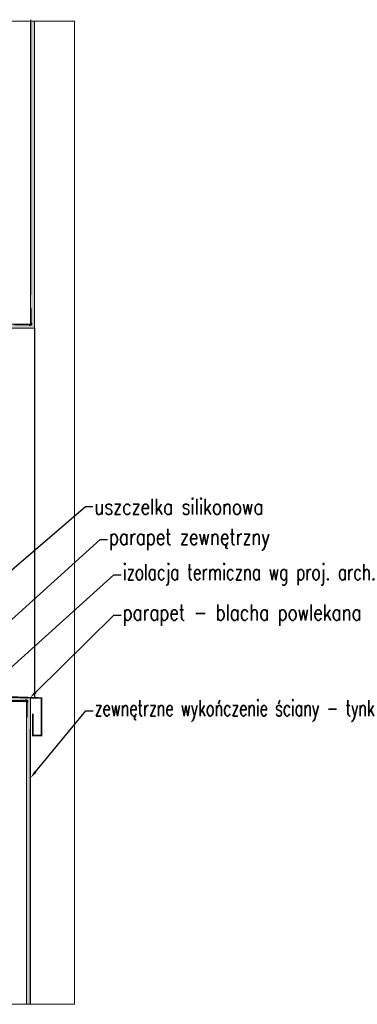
# Model space of a CAD drawing. Header units: millimetres. Extents: x -1427 to 10229, y -1578 to 5221.
# Tile 7 of 129: x 918 to 960, y -674 to -551. Entities that reach past the tile are written whole.
import ezdxf
from ezdxf import colors
from ezdxf.entities.mleader import LeaderData, LeaderLine
from ezdxf.math import Vec2, Vec3

# ---------------------------------------------------------------- set-up
doc = ezdxf.new("R2010")
doc.units = ezdxf.units.MM
doc.linetypes.add('DASHDOT', pattern=[25.4, 12.7, -6.35, 0, -6.35])
doc.layers.add('0-S-linia-wykonczenie', color=31, linetype='Continuous')
for name, color, linetype, lineweight in [('A_wymiary', 7, 'Continuous', 5), ('AT_1_2_WYMIARY_I_OPISY', 1, 'Continuous', 5), ('blacha', 2, 'Continuous', 18), ('Oś', 1, 'DASHDOT', 9), ('Tynk', 8, 'Continuous', 18)]:
    doc.layers.add(name, color=color, linetype=linetype, lineweight=lineweight)
doc.styles.add('SIMPLEX', font='simplex.shx', dxfattribs={"width": 0.77})

# ---------------------------------------------------------------- blocks, each defined once
blk = doc.blocks.new('*U93')
at = {"layer": 'Tynk'}
h = blk.add_hatch(dxfattribs=at)
h.set_pattern_fill('AR-CONC', color=256, scale=0.05)
h.set_pattern_definition([(50, (-299.4544, 45), (9.1092334, -0.796954), [0.9525, -10.4775]), (355, (-299.454, 45), (-1.762171, 9.552842), [0.762, -8.382029]), (100.45144, (-298.695, 44.934), (7.347062, 8.755888), [0.8095, -8.904512]), (46.1842, (-299.454, 47.54), (13.553952, -2.102116), [1.42875, -15.71625]), (96.63556, (-298.325, 47.365), (11.870207, 12.371306), [1.21425, -13.35678]), (351.18415, (-299.454, 47.54), (11.870207, 12.371306), [1.142998, -12.572987]), (21, (-298.1844, 46.905), (7.5807196, -5.11326), [0.9525, -10.4775]), (326, (-298.184, 46.905), (3.090101, 9.209398), [0.762, -8.382]), (71.45144, (-297.553, 46.479), (10.670821, 4.096138), [0.8095, -8.904497]), (37.5, (-299.4544, 45), (0.1544302, 4.227752), [0, -8.2804, 0, -8.509, 0, -8.41375]), (7.5, (-299.4544, 45), (3.340983, 5.0090287), [0, -4.8514, 0, -8.0899, 0, -3.20675]), (327.5, (-302.2865, 45), (6.7795298, -0.2864372), [0, -3.175, 0, -9.906, 0, -13.1445]), (317.5, (-303.5565, 45), (7.406459, 1.2713246), [0, -4.1275, 0, -6.5786, 0, -9.3345])])
h.paths.add_polyline_path([(4032.1, -5446.3), (4033.1, -5446.3), (4033.1, -5464.4, 0.247394), (4033.2, -5464.7, -1.204134), (4030.5, -5467.5, 0.247394), (4030.2, -5467.3), (4012.1, -5467.3), (4012.1, -5466.3), (3652.1, -5466.3), (3652.1, -5471.3), (4037.1, -5471.3), (4037.1, -5333.5), (4032.1, -5333.5)])
at = {"layer": 'blacha'}
blk.add_lwpolyline([(4030.5, -5467.5, 0.247394), (4030.2, -5467.3), (4012.1, -5467.3), (4012.1, -5466.3), (4030.8, -5466.3, -0.34754), (4031.1, -5466.6, 1.791404), (4032.3, -5465.4, -0.34754), (4032.1, -5465.1), (4032.1, -5446.3), (4033.1, -5446.3), (4033.1, -5464.4, 0.247394), (4033.2, -5464.7, -1.204134)], format="xyb", close=True, dxfattribs=at)
at = {"layer": 'Tynk', "ltscale": 0.8}
for points in [[(4032.1, -5466.3), (4032.1, -5333.5), (4037.1, -5333.5), (4037.1, -5471.3)], [(4032.1, -5466.3), (3652.1, -5466.3)], [(3652.1, -5471.3), (3652.1, -5466.3)], [(4037.1, -5471.3), (3652.1, -5471.3)]]:
    blk.add_lwpolyline(points, dxfattribs=at)
blk = doc.blocks.new('*U289')
at = {"layer": 'Tynk'}
h = blk.add_hatch(dxfattribs=at)
h.set_pattern_fill('AR-CONC', color=256, scale=0.05)
h.set_pattern_definition([(50, (-299.4544, 50.032), (9.1092334, -0.796954), [0.9525, -10.4775]), (355, (-299.454, 50.032), (-1.762171, 9.552842), [0.762, -8.382029]), (100.45144, (-298.695, 49.966), (7.347062, 8.755888), [0.8095, -8.904512]), (46.1842, (-299.454, 52.572), (13.553952, -2.102116), [1.42875, -15.71625]), (96.63556, (-298.325, 52.397), (11.870207, 12.371306), [1.21425, -13.35678]), (351.18415, (-299.454, 52.572), (11.870207, 12.371306), [1.142998, -12.572987]), (21, (-298.1844, 51.937), (7.5807196, -5.11326), [0.9525, -10.4775]), (326, (-298.184, 51.937), (3.090101, 9.209398), [0.762, -8.382]), (71.45144, (-297.553, 51.511), (10.670821, 4.096138), [0.8095, -8.904497]), (37.5, (-299.4544, 50.0324), (0.1544302, 4.227752), [0, -8.2804, 0, -8.509, 0, -8.41375]), (7.5, (-299.4544, 50.0324), (3.340983, 5.0090287), [0, -4.8514, 0, -8.0899, 0, -3.20675]), (327.5, (-302.2865, 50.0324), (6.7795298, -0.2864372), [0, -3.175, 0, -9.906, 0, -13.1445]), (317.5, (-303.5565, 50.0324), (7.406459, 1.2713246), [0, -4.1275, 0, -6.5786, 0, -9.3345])])
h.paths.add_polyline_path([(4032.1, -5446.3), (4033.1, -5446.3), (4033.1, -5464.4, 0.247394), (4033.2, -5464.7, -1.204134), (4030.5, -5467.5, 0.247394), (4030.2, -5467.3), (4012.1, -5467.3), (4012.1, -5466.3), (3652.1, -5466.3), (3652.1, -5471.3), (4037.1, -5471.3), (4037.1, -5328.5), (4032.1, -5328.5)])
at = {"layer": 'blacha'}
blk.add_lwpolyline([(4030.5, -5467.5, 0.247394), (4030.2, -5467.3), (4012.1, -5467.3), (4012.1, -5466.3), (4030.8, -5466.3, -0.34754), (4031.1, -5466.6, 1.791404), (4032.3, -5465.4, -0.34754), (4032.1, -5465.1), (4032.1, -5446.3), (4033.1, -5446.3), (4033.1, -5464.4, 0.247394), (4033.2, -5464.7, -1.204134)], format="xyb", close=True, dxfattribs=at)
at = {"layer": 'Tynk', "ltscale": 0.8}
for points in [[(4032.1, -5466.3), (4032.1, -5328.5), (4037.1, -5328.5), (4037.1, -5471.3)], [(4032.1, -5466.3), (3652.1, -5466.3)], [(3652.1, -5471.3), (3652.1, -5466.3)], [(4037.1, -5471.3), (3652.1, -5471.3)]]:
    blk.add_lwpolyline(points, dxfattribs=at)

msp = doc.modelspace()

# ---------------------------------------------------------------- linework, layer by layer
msp.add_lwpolyline([(919.7721, -589.64561), (919.7721, -636.0342)])
at = {"layer": '0-S-linia-wykonczenie'}
for points in [[(919.2721, -550.93161), (919.2721, -585.43655)], [(919.2721, -674.44149), (919.2721, -639.93655)]]:
    msp.add_lwpolyline(points, dxfattribs=at)
at = {"layer": 'A_wymiary', "const_width": 0.2}
msp.add_lwpolyline([(905.18724, -633.74043), (905.2173, -635.52655), (920.6721, -636.02655), (920.6721, -640.73655), (919.5721, -640.73655), (919.5721, -637.99979)], dxfattribs=at)
at = {"layer": 'Oś', "ltscale": 10}
msp.add_lwpolyline([(863.20983, -674.44149), (924.79739, -674.44149), (924.79739, -551.11155), (863.20983, -551.11155)], close=True, dxfattribs=at)

# ---------------------------------------------------------------- block references
at = {"yscale": 0.1, "zscale": 0.1, "rotation": 90}
for name, p, xscale in [('*U289', (372.63904, -185.90561), -0.1), ('*U93', (372.13904, -1039.64743), 0.1)]:
    msp.add_blockref(name, p, dxfattribs=dict(at, xscale=xscale))

# ---------------------------------------------------------------- leaders
at = {"layer": 'AT_1_2_WYMIARY_I_OPISY'}
ml = msp.add_multileader_mtext('Standard', dxfattribs=at)
ml.set_content('{\\C7;uszczelka silikonowa}', color=256, style='SIMPLEX')
ml.set_leader_properties()
ml.build(insert=Vec2(0, 0))
ml.multileader.update_dxf_attribs({"text_right_attachment_type": 6, "dogleg_length": 0.36, "arrow_head_size": 1})
ctx = ml.context
ctx.base_point, ctx.char_height, ctx.arrow_head_size, ctx.landing_gap_size, ctx.plane_origin = Vec3(927.11228, -612.01741), 2, 1, 0.2, Vec3(902.58969, -612.01741)
ctx.right_attachment = 6
notes = []
notes.append((ctx, [(0, (1, 1, 0), (926.19267, -612.01741), (1, 0), 0.9196, [(0, [(899.69624, -634.63349)], 0, [])])]))
ctx.mtext.insert, ctx.mtext.rotation, ctx.mtext.flow_direction = Vec3(927.31228, -611.01741), 6.283185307, 5
ml = msp.add_multileader_mtext('Standard', dxfattribs=at)
ml.set_content('{\\C7;parapet zewnętrzny}', color=256, style='SIMPLEX')
ml.set_leader_properties()
ml.build(insert=Vec2(0, 0))
ml.multileader.update_dxf_attribs({"text_right_attachment_type": 6, "dogleg_length": 0.36, "arrow_head_size": 1})
ctx = ml.context
ctx.base_point, ctx.char_height, ctx.arrow_head_size, ctx.landing_gap_size, ctx.plane_origin = Vec3(928.96122, -616.14183), 2, 1, 0.2, Vec3(904.43863, -616.14183)
ctx.right_attachment = 6
notes.append((ctx, [(0, (1, 1, 0), (928.04161, -616.14183), (1, 0), 0.9196, [(0, [(906.56536, -635.52764)], 0, [])])]))
ctx.mtext.insert, ctx.mtext.rotation, ctx.mtext.flow_direction = Vec3(929.16122, -614.8085), 6.283185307, 5
ml = msp.add_multileader_mtext('Standard', dxfattribs=at)
ml.set_content('{\\C7;izolacja termiczna wg proj. arch.}', color=256, style='SIMPLEX')
ml.set_leader_properties()
ml.build(insert=Vec2(0, 0))
ml.multileader.update_dxf_attribs({"text_right_attachment_type": 6, "dogleg_length": 0.36, "arrow_head_size": 1})
ctx = ml.context
ctx.base_point, ctx.char_height, ctx.arrow_head_size, ctx.landing_gap_size, ctx.plane_origin = Vec3(930.66795, -620.55074), 2, 1, 0.2, Vec3(906.14537, -620.55074)
ctx.right_attachment = 6
notes.append((ctx, [(0, (1, 1, 0), (929.74835, -620.55074), (1, 0), 0.9196, [(0, [(908.2721, -639.93655)], 0, [])])]))
ctx.mtext.insert, ctx.mtext.rotation, ctx.mtext.flow_direction = Vec3(930.86795, -619.21741), 6.283185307, 5
ml = msp.add_multileader_mtext('Standard', dxfattribs=at)
ml.set_content('{\\C7;parapet - blacha powlekana}', color=256, style='SIMPLEX')
ml.set_leader_properties()
ml.build(insert=Vec2(0, 0))
ml.multileader.update_dxf_attribs({"text_right_attachment_type": 6, "dogleg_length": 0.36, "arrow_head_size": 1})
ctx = ml.context
ctx.base_point, ctx.char_height, ctx.arrow_head_size, ctx.landing_gap_size, ctx.plane_origin = Vec3(930.66795, -625.61756), 2, 1, 0.2, Vec3(906.14537, -625.61756)
ctx.right_attachment = 6
notes.append((ctx, [(0, (1, 1, 0), (929.74835, -625.61756), (1, 0), 0.9196, [(0, [(919.22597, -635.99205)], 0, [])])]))
ctx.mtext.insert, ctx.mtext.rotation, ctx.mtext.flow_direction = Vec3(930.86795, -624.28423), 6.283185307, 5
ml = msp.add_multileader_mtext('Standard', dxfattribs=at)
ml.set_content('{\\C7;zewnętrzne wykończenie ściany - tynk}', color=256, style='SIMPLEX')
ml.set_leader_properties()
ml.build(insert=Vec2(0, 0))
ml.multileader.update_dxf_attribs({"text_right_attachment_type": 6, "dogleg_length": 0.36, "arrow_head_size": 1})
ctx = ml.context
ctx.base_point, ctx.char_height, ctx.arrow_head_size, ctx.landing_gap_size, ctx.plane_origin = Vec3(927.14853, -637.61746), 2, 1, 0.2, Vec3(906.14537, -637.61746)
ctx.right_attachment = 6
notes.append((ctx, [(0, (1, 1, 0), (926.22893, -637.61746), (1, 0), 0.9196, [(0, [(919.2721, -646.0581)], 0, [])])]))
ctx.mtext.insert, ctx.mtext.rotation, ctx.mtext.flow_direction = Vec3(927.34853, -636.28413), 6.283185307, 5
for ctx, leaders in notes:
    for number, flags, end, landing, length, lines in leaders:
        leader = LeaderData()
        leader.index, (leader.has_last_leader_line, leader.has_dogleg_vector, leader.attachment_direction) = number, flags
        leader.last_leader_point, leader.dogleg_vector, leader.dogleg_length = Vec3(end), Vec3(landing), length
        for number, points, colour, breaks in lines:
            line = LeaderLine()
            line.index, line.vertices, line.color, line.breaks = number, Vec3.list(points), colors.encode_raw_color(colour), breaks
            leader.lines.append(line)
        ctx.leaders.append(leader)

doc.saveas('drawing.dxf')
